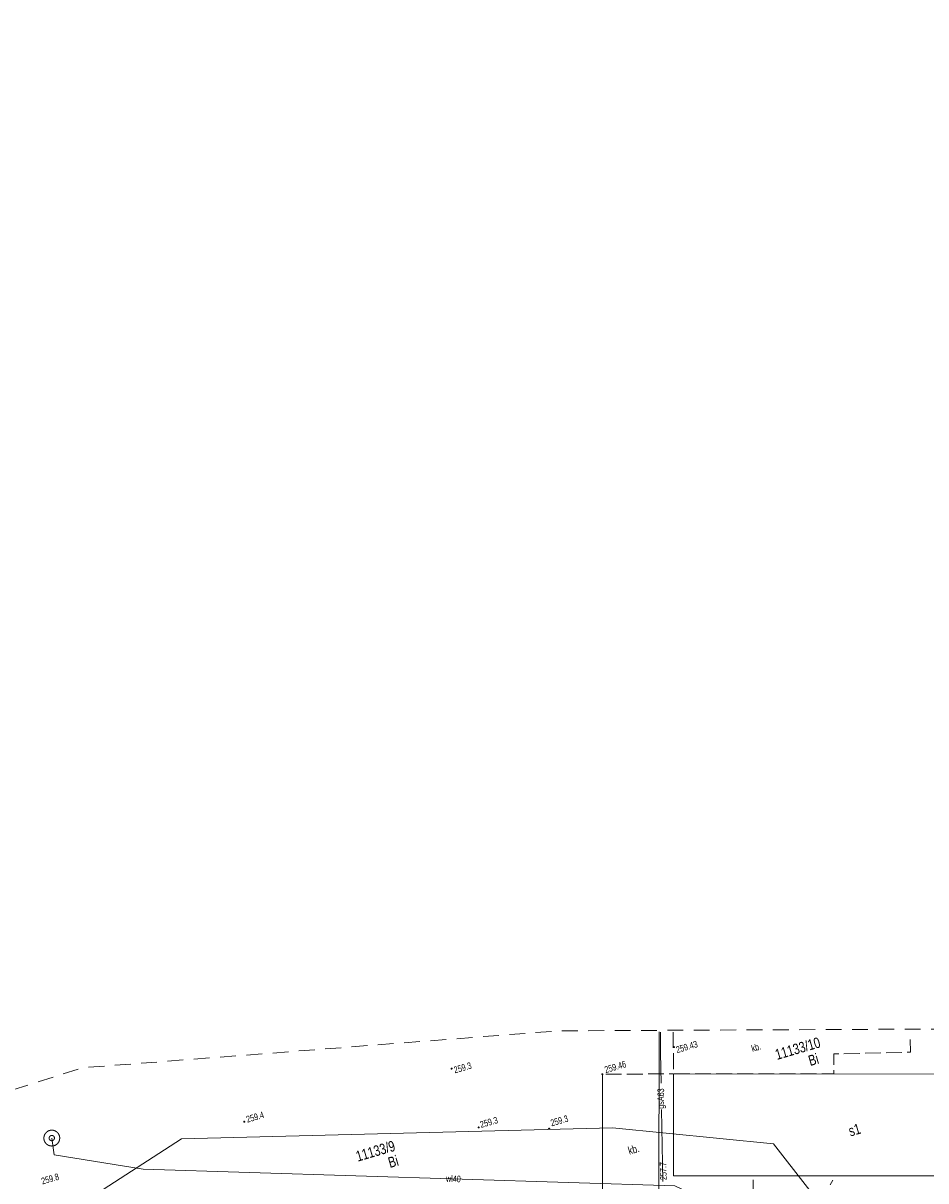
# Model space of a CAD drawing. Header units: millimetres. Extents: x -105537 to 2299296, y -162842 to 175608.
# Tile 32 of 42: x -10892 to 74676, y 56778 to 166442. Entities that reach past the tile are written whole.
import ezdxf
from ezdxf.xclip import XClip

# ---------------------------------------------------------------- set-up
doc = ezdxf.new("R2010")
doc.units = ezdxf.units.MM
doc.header["$MEASUREMENT"] = 0
doc.header["$XCLIPFRAME"] = 0
doc.linetypes.add('1054', pattern=[2000, 1500, -500])
doc.linetypes.add('2216', pattern=[2500, 1500, -1000])
doc.layers.add('A__!REF_RYSUNKI', color=7, linetype='Continuous')
for name, color, linetype, lineweight in [('Wadowice Wałowa mdcp500_2_EGB_Budynek_Nr_pióra__7', 7, 'Continuous', 18), ('Wadowice Wałowa mdcp500_2_EGB_DzialkaEwidencyjna_Nr_pióra__3', 3, 'Continuous', 18), ('Wadowice Wałowa mdcp500_2_EGB_KonturUzytkuGruntowego_Nr_pióra__3', 3, 'Continuous', 18), ('Wadowice Wałowa mdcp500_2_GES_PrzewodGazowy_Nr_pióra__56', 56, 'Continuous', 18), ('Wadowice Wałowa mdcp500_2_GES_PrzewodWodociagowy_Nr_pióra__5', 5, 'Continuous', 18), ('Wadowice Wałowa mdcp500_2_GES_Rzedna_Nr_pióra__56', 56, 'Continuous', 18), ('Wadowice Wałowa mdcp500_2_GES_UrzadzeniaSiecElektroenerge_Nr_pióra__7', 7, 'Continuous', 18), ('Wadowice Wałowa mdcp500_2_GES_UrzadzeniaSiecWodociagowa_Nr_pióra__5', 5, 'Continuous', 18), ('Wadowice Wałowa mdcp500_2_OT_Komunikacja_Nr_pióra__7', 7, 'Continuous', 18), ('Wadowice Wałowa mdcp500_2_OT_Rzedna_Nr_pióra__7', 7, 'Continuous', 18), ('Wadowice Wałowa mdcp500_2_zakres_mapy_Nr_pióra__178', 178, 'Continuous', 18), ('Wadowice Wałowa mdcp500_2_zakres_pomiaru_Nr_pióra__6', 6, 'Continuous', 18), ('Wadowice Wałowa mdcp500_3_0_Nr_pióra__1', 7, 'Continuous', 13)]:
    doc.layers.add(name, color=color, linetype=linetype, lineweight=lineweight)
doc.styles.add('STYL_AUTOMATYCZNY_7', font='arial.ttf', dxfattribs={"width": 0.75})
picture_1 = doc.add_image_def('image1.tif', size_in_pixel=(6904, 2168))

# ---------------------------------------------------------------- blocks, each defined once
blk = doc.blocks.new('Rysunek_1_3', base_point=(73226, -6125))
at = {"layer": 'Wadowice Wałowa mdcp500_3_0_Nr_pióra__1', "color": 7, "lineweight": 13}
image = blk.add_image(picture_1, insert=(-79879, -3368), size_in_units=(292228, 91739), rotation=16.24147, dxfattribs=at)
image.set_boundary_path([(-0.5, -0.5), (6903.5, 2167.5)])
blk = doc.blocks.new('Rysunek_4_2', base_point=(-5551989123, -7375062639))
at = {"layer": 'Wadowice Wałowa mdcp500_2_EGB_Budynek_Nr_pióra__7', "color": 7, "linetype": 'Continuous', "lineweight": 18, "flags": 128}
blk.add_lwpolyline([(50743, 57265), (50755, 66914), (84457, 66889), (84445, 57240)], close=True, dxfattribs=at)
at = {"layer": 'Wadowice Wałowa mdcp500_2_EGB_DzialkaEwidencyjna_Nr_pióra__3', "color": 3, "linetype": 'Continuous', "lineweight": 18, "flags": 128}
for points in [[(43714, 54936), (49377, 55055), (49378, 55336), (49407, 70879)], [(49407, 70879), (49378, 55336), (49377, 55055)]]:
    blk.add_lwpolyline(points, dxfattribs=at)
at = {"layer": 'Wadowice Wałowa mdcp500_2_GES_PrzewodGazowy_Nr_pióra__56', "color": 56, "linetype": 'Continuous', "lineweight": 18, "flags": 128}
for points in [[(49522, 70877), (49528, 68910), (49582, 66031)], [(49629, 63547), (49757, 56718)]]:
    blk.add_lwpolyline(points, dxfattribs=at)
at = {"layer": 'Wadowice Wałowa mdcp500_2_GES_PrzewodWodociagowy_Nr_pióra__5', "color": 5, "linetype": 'Continuous', "lineweight": 18, "flags": 128}
blk.add_lwpolyline([(-8175, 60829), (-7956, 59257), (478, 57871), (50894, 56320), (63956, 50095)], dxfattribs=at)
at = {"layer": 'Wadowice Wałowa mdcp500_2_GES_UrzadzeniaSiecElektroenerge_Nr_pióra__7', "color": 7, "linetype": 'Continuous', "lineweight": 18}
blk.add_line((65844, 56842), (65606, 56408), dxfattribs=at)
at = {"layer": 'Wadowice Wałowa mdcp500_2_GES_UrzadzeniaSiecWodociagowa_Nr_pióra__5', "color": 5, "linetype": 'Continuous', "lineweight": 18}
for radius in [750, 250]:
    blk.add_circle((-8175, 60829), radius, dxfattribs=at)
at = {"layer": 'Wadowice Wałowa mdcp500_2_OT_Komunikacja_Nr_pióra__7', "color": 7, "linetype": '1054', "lineweight": 18, "flags": 128}
blk.add_lwpolyline([(50725, 70864), (50755, 66914), (65945, 66901), (65954, 68800), (73208, 68965), (73200, 70603)], dxfattribs=at)
blk.add_lwpolyline([(44022, 55203), (44016, 66877), (50755, 66914), (50743, 57265), (58297, 57258), (58299, 55248), (44317, 55227)], close=True, dxfattribs=at)
at = {"layer": 'Wadowice Wałowa mdcp500_2_OT_Komunikacja_Nr_pióra__7', "color": 7, "linetype": 'Continuous', "lineweight": 18, "flags": 128}
blk.add_lwpolyline([(44022, 55203), (44016, 66877)], dxfattribs=at)
at = {"layer": 'Wadowice Wałowa mdcp500_2_OT_Rzedna_Nr_pióra__7', "color": 7, "linetype": 'Continuous', "lineweight": 18}
for centre in [(50796, 69456), (29714, 67419), (44016, 66877), (10071, 62374), (32288, 61836), (38968, 61719)]:
    blk.add_circle(centre, 50, dxfattribs=at)
at = {"layer": 'Wadowice Wałowa mdcp500_2_zakres_mapy_Nr_pióra__178', "color": 178, "linetype": '2216', "lineweight": 18, "flags": 128}
blk.add_lwpolyline([(-40483, 56408), (-5213, 67491), (39821, 70990), (82874, 71190), (110281, 22047), (166247, 18451), (167791, 23267), (190180, 23749), (210929, -16171), (215662, -76514), (204751, -90911), (192280, -94240), (99368, -84761), (95395, -58866), (-13644, -56772), (-14810, -56089), (-36248, -54694), (-51798, -10956), (-46825, 27703)], close=True, dxfattribs=at)
at = {"layer": 'Wadowice Wałowa mdcp500_2_zakres_pomiaru_Nr_pióra__6', "color": 6, "linetype": 'Continuous', "lineweight": 18, "flags": 128}
blk.add_lwpolyline([(-36180, 34746), (4114, 60748), (44966, 61815), (60249, 60296), (102129, 6512), (100199, -31350), (79246, -37422), (-27808, -35505), (-36756, -10950)], close=True, dxfattribs=at)
at = {"layer": 'Wadowice Wałowa mdcp500_2_EGB_Budynek_Nr_pióra__7', "color": 7, "linetype": 'Continuous', "lineweight": 18, "insert": (67247, 61934), "char_height": 1000, "attachment_point": 1, "rotation": 16.24147, "style": 'STYL_AUTOMATYCZNY_7'}
blk.add_mtext('\\A1;{\\pql;\\fArial|b0|i0|c238|p0;\\W0.750000;s1}', dxfattribs=at)
at = {"layer": 'Wadowice Wałowa mdcp500_2_EGB_DzialkaEwidencyjna_Nr_pióra__3', "color": 3, "linetype": 'Continuous', "lineweight": 18, "char_height": 1000, "attachment_point": 1, "rotation": 16.24147, "style": 'STYL_AUTOMATYCZNY_7'}
for s, insert in [('\\A1;{\\pql;\\fArial|b0|i0|c238|p0;\\W0.750000;11133/10}', (60290, 69191)), ('\\A1;{\\pql;\\fArial|b0|i0|c238|p0;\\W0.750000;11133/9}', (20545, 59554))]:
    blk.add_mtext(s, dxfattribs=dict(at, insert=insert))
at = {"layer": 'Wadowice Wałowa mdcp500_2_EGB_KonturUzytkuGruntowego_Nr_pióra__3', "color": 3, "linetype": 'Continuous', "lineweight": 18, "char_height": 1000, "attachment_point": 7, "rotation": 16.24147, "style": 'STYL_AUTOMATYCZNY_7'}
for insert in [(63716, 67649), (23882, 57994)]:
    blk.add_mtext('\\A1;{\\pql;\\fArial|b0|i0|c238|p0;\\W0.750000;Bi}', dxfattribs=dict(at, insert=insert))
at = {"layer": 'Wadowice Wałowa mdcp500_2_GES_PrzewodGazowy_Nr_pióra__56', "color": 56, "linetype": 'Continuous', "lineweight": 18, "insert": (49639, 63604), "char_height": 625, "attachment_point": 4, "rotation": 89.79397, "style": 'STYL_AUTOMATYCZNY_7'}
blk.add_mtext('\\A1;{\\pql;\\fArial|b0|i0|c238|p0;\\W0.750000;gsA63}', dxfattribs=at)
at = {"layer": 'Wadowice Wałowa mdcp500_2_GES_PrzewodWodociagowy_Nr_pióra__5', "color": 5, "linetype": 'Continuous', "lineweight": 18, "insert": (29193, 56996), "char_height": 625, "attachment_point": 4, "rotation": 357.83547, "style": 'STYL_AUTOMATYCZNY_7'}
blk.add_mtext('\\A1;{\\pql;\\fArial|b0|i0|c238|p0;\\W0.750000;wl40}', dxfattribs=at)
at = {"layer": 'Wadowice Wałowa mdcp500_2_GES_Rzedna_Nr_pióra__56', "color": 56, "linetype": 'Continuous', "lineweight": 18, "insert": (49793, 56854), "char_height": 625, "attachment_point": 4, "rotation": 90.74217, "style": 'STYL_AUTOMATYCZNY_7'}
blk.add_mtext('\\A1;{\\pql;\\fArial|b0|i0|c238|p0;\\W0.750000;257.7}', dxfattribs=at)
at = {"layer": 'Wadowice Wałowa mdcp500_2_OT_Komunikacja_Nr_pióra__7', "color": 7, "linetype": 'Continuous', "lineweight": 18, "attachment_point": 4, "rotation": 16.24147, "style": 'STYL_AUTOMATYCZNY_7'}
for insert, char_height in [((58157, 69289), 625), ((46475, 59601), 750)]:
    blk.add_mtext('\\A1;{\\pql;\\fArial|b0|i0|c238|p0;\\W0.750000;kb.}', dxfattribs=dict(at, insert=insert, char_height=char_height))
at = {"layer": 'Wadowice Wałowa mdcp500_2_OT_Rzedna_Nr_pióra__7', "color": 7, "linetype": 'Continuous', "lineweight": 18, "char_height": 625, "rotation": 16.24147, "style": 'STYL_AUTOMATYCZNY_7'}
for s, insert, attachment_point in [('\\A1;{\\pql;\\fArial|b0|i0|c238|p0;\\W0.750000;259.43}', (51103, 68871), 7), ('\\A1;{\\pql;\\fArial|b0|i0|c238|p0;\\W0.750000;259.46}', (44325, 66974), 7), ('\\A1;{\\pql;\\fArial|b0|i0|c238|p0;\\W0.750000;259.3}', (29863, 67556), 1), ('\\A1;{\\pql;\\fArial|b0|i0|c238|p0;\\W0.750000;259.4}', (10364, 62274), 7), ('\\A1;{\\pql;\\fArial|b0|i0|c238|p0;\\W0.750000;259.3}', (32524, 61782), 7), ('\\A1;{\\pql;\\fArial|b0|i0|c238|p0;\\W0.750000;259.3}', (39026, 62536), 1), ('\\A1;{\\pql;\\fArial|b0|i0|c238|p0;\\W0.750000;259.8}', (-9239, 57028), 1)]:
    blk.add_mtext(s, dxfattribs=dict(at, insert=insert, attachment_point=attachment_point))

msp = doc.modelspace()

# ---------------------------------------------------------------- block references
at = {"layer": 'A__!REF_RYSUNKI', "color": 7, "linetype": 'Continuous', "lineweight": 13}
ref = msp.add_blockref('Rysunek_1_3', (73225.66, -6125.131), dxfattribs=at)
XClip(ref).set_block_clipping_path([(-93517.5507872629, 43450.1606019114), (110816.6640264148, 102975.132325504), (124455.4531805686, 56156.6090716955), (200686.4574784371, 78363.6015689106), (175028.2618212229, 166441.7158685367), (-105536.9572903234, 84709.7516477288)])
ref = msp.add_blockref('Rysunek_4_2', (-5551989123.249, -7375062639.407), dxfattribs=at)
XClip(ref).set_block_clipping_path([(-61241.4531575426, -107607.1502755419), (18474.2309784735, -84385.0293576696), (39659.2429552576, -157107.8322890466), (251319.9927157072, -95448.5543467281), (195865.5394707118, 94912.5971797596), (119370.7429366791, 72628.7588867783), (110592.302622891, 102762.9304267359), (-104289.334739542, 40165.3698595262)])

doc.saveas('drawing.dxf')
